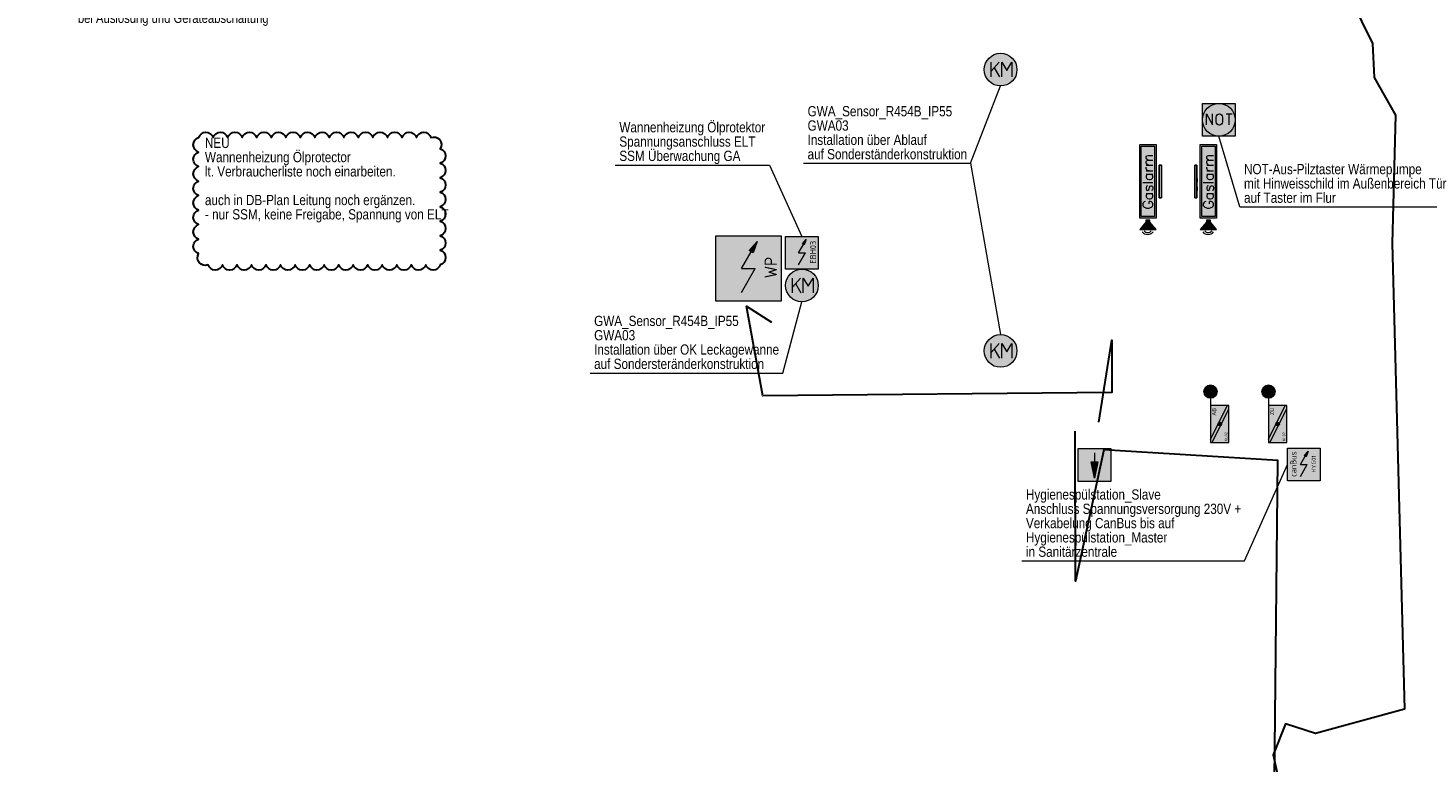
# Model space of a CAD drawing. Header units: metres. Extents: x -11.5 to 15.2, y -3.1 to 32.8.
# Tile 3 of 8: x -11.5 to 5.6, y 14.8 to 23.8. Entities that reach past the tile are written whole.
import ezdxf
from ezdxf.enums import TextEntityAlignment as Align

# ---------------------------------------------------------------- set-up
doc = ezdxf.new("R2010")
doc.units = ezdxf.units.M
doc.header["$MEASUREMENT"] = 0
doc.layers.add('INTERN_Bemerkung', color=6, linetype='Continuous', lineweight=30, plot=False)
for name, color, linetype, lineweight in [('TRI_CONNPTS', 7, 'Continuous', 0), ('TRI_H3D', 7, 'Continuous', 0), ('ZWP_480_SYM_E0', 5, 'Continuous', 13), ('ZWP_480_SYM_E0_2D', 7, 'Continuous', 0), ('ZWP_480_SYM_E0_3D', 7, 'Continuous', 0), ('ZWP_480_SYM_GREEN_2D', 7, 'Continuous', 0), ('ZWP_480_SYM_GREEN_3D', 7, 'Continuous', 0), ('ZWP_480_SYM_SCHWARZ', 7, 'Continuous', 13), ('ZWP_480_TEXT_1_50_TOP', 7, 'Continuous', 0), ('ZWP_480_TEXT_SCHWARZ', 7, 'Continuous', 0)]:
    doc.layers.add(name, color=color, linetype=linetype, lineweight=lineweight)
doc.layers.get('TRI_CONNPTS').off()
doc.layers.get('TRI_H3D').off()
doc.styles.add('1 100 0 35', font='ARIALN.TTF', dxfattribs={"height": 0.25})
doc.styles.add('ZWP_1 100', font='ARIALN.TTF', dxfattribs={"height": 0.175})
doc.styles.add('ZWP_1 50', font='ARIALN.TTF', dxfattribs={"height": 0.125})

# ---------------------------------------------------------------- blocks, each defined once
blk = doc.blocks.new('ZWP_480_Autarke_Anlage_1_1')
at = {"lineweight": 13, "extrusion": (0, 0, -1)}
blk.add_hatch(color=256, dxfattribs=at).paths.add_polyline_path([(-0.0294, -0.1046), (-0.0524, -0.0355), (-0.0046, -0.0904), (-0.017, -0.0975)])
at = {"lineweight": 13}
for p, q in [((-0.0417, -0.2), (0.017, -0.0975)), ((-0.0424, -0.347), (0.0417, -0.2)), ((-0.0417, -0.2), (0.0417, -0.2))]:
    blk.add_line(p, q, dxfattribs=at)
at = {"lineweight": 13, "flags": 128}
for points in [[(-0.2, -0.4), (-0.2, 0), (0.2, 0), (0.2, -0.4)], [(0.0046, -0.0904), (0.0524, -0.0355), (0.0294, -0.1046), (0.017, -0.0975)]]:
    blk.add_lwpolyline(points, close=True, dxfattribs=at)
at = {"color": 254, "lineweight": 13, "extrusion": (0, 0, -1)}
blk.add_solid([(0.2, -0.4), (0.2, 0), (-0.2, -0.4), (-0.2, 0)], dxfattribs=at)
at = {"insert": (0.1365, -0.1944), "char_height": 0.15, "attachment_point": 5, "rotation": 90, "style": 'ZWP_1 100'}
blk.add_mtext('\\Fisocp;\\H0.5x;WP', dxfattribs=at)
blk = doc.blocks.new('ZWP_480_Gehaeuse_Überspannungsableiter_1')
at = {"lineweight": 13, "extrusion": (0, 0, -1)}
blk.add_hatch(color=5, dxfattribs=at).paths.add_polyline_path([(-0.02, -0.163), (-0.06, 0.037), (-0.02, 0.037), (0.02, 0.037)])
at = {"color": 5, "lineweight": 13}
blk.add_line((0.02, 0.147), (0.02, 0.037), dxfattribs=at)
at = {"color": 5, "lineweight": 13, "flags": 128}
for points in [[(-0.18, 0.2), (0.22, 0.2), (0.22, -0.2), (-0.18, -0.2)], [(0.02, 0.037), (0.06, 0.037), (0.02, -0.163), (-0.02, 0.037)]]:
    blk.add_lwpolyline(points, close=True, dxfattribs=at)
at = {"color": 254, "lineweight": 13, "extrusion": (0, 0, -1)}
blk.add_solid([(0.18, 0.2), (-0.22, 0.2), (0.18, -0.2), (-0.22, -0.2)], dxfattribs=at)
blk = doc.blocks.new('ZWP_480_Gehaeuse_Überspannungsableiter')
at = {"layer": 'ZWP_480_SYM_E0', "color": 5, "lineweight": 13}
blk.add_blockref('ZWP_480_Gehaeuse_Überspannungsableiter_1', (0, 0), dxfattribs=at)
blk = doc.blocks.new('_T3D___8')
at = {"layer": 'ZWP_480_TEXT_1_50_TOP', "linetype": 'Continuous'}
for q in [(-0.306, 0.34), (2.527, -0.525)]:
    blk.add_line((-0.05, -0.525), q, dxfattribs=at)
at = {"layer": 'ZWP_480_TEXT_1_50_TOP', "linetype": 'Continuous', "style": 'ZWP_1 50'}
for s, p in [('NOT-Aus-Pilztaster Wärmepumpe', (0, 0)), ('mit Hinweisschild im Außenbereich Tür', (0, -0.175)), ('auf Taster im Flur', (0, -0.35))]:
    blk.add_text(s, height=0.125, dxfattribs=at).set_placement(p, align=Align.TOP_LEFT)
blk = doc.blocks.new('ZWP_480_Autarke_Anlage_klein_1')
at = {"lineweight": 13, "extrusion": (0, 0, -1)}
blk.add_hatch(color=5, dxfattribs=at).paths.add_polyline_path([(-0.029, -0.105), (-0.052, -0.036), (-0.005, -0.09), (-0.017, -0.097)])
at = {"color": 5, "lineweight": 13}
for p, q in [((-0.042, -0.2), (0.017, -0.097)), ((-0.042, -0.347), (0.042, -0.2)), ((-0.042, -0.2), (0.042, -0.2))]:
    blk.add_line(p, q, dxfattribs=at)
at = {"color": 5, "lineweight": 13, "flags": 128}
for points in [[(-0.2, -0.4), (-0.2, 0), (0.2, 0), (0.2, -0.4)], [(0.005, -0.09), (0.052, -0.036), (0.029, -0.105), (0.017, -0.097)]]:
    blk.add_lwpolyline(points, close=True, dxfattribs=at)
at = {"color": 254, "lineweight": 13, "extrusion": (0, 0, -1)}
blk.add_solid([(0.2, -0.4), (0.2, 0), (-0.2, -0.4), (-0.2, 0)], dxfattribs=at)
at = {"attachment_point": 5, "rotation": 90, "style": 'ZWP_1 100'}
for s, insert, char_height in [('\\Fisocp;\\H0.5x;canBus', (-0.128, -0.194), 0.15), ('\\Fisocp;\\H0.277778x;HYG01', (0.121, -0.193), 0.18)]:
    blk.add_mtext(s, dxfattribs=dict(at, insert=insert, char_height=char_height))
blk = doc.blocks.new('ZWP_480_Autarke_Anlage_klein')
at = {"layer": 'ZWP_480_SYM_E0_2D', "color": 5, "lineweight": 13}
blk.add_blockref('ZWP_480_Autarke_Anlage_klein_1', (0, 0), dxfattribs=at)
blk = doc.blocks.new('_T3D___10')
at = {"layer": 'ZWP_480_TEXT_1_50_TOP', "linetype": 'Continuous'}
for p, q in [((3.373, 17.297, 16.705), (3.897, 18.475, 16.705)), ((0.65, 17.297, 16.705), (3.373, 17.297, 16.705))]:
    blk.add_line(p, q, dxfattribs=at)
at = {"layer": 'ZWP_480_TEXT_1_50_TOP', "linetype": 'Continuous', "style": 'ZWP_1 50'}
for s, p in [('Hygienespülstation_Slave', (0.7, 18.172, 16.705)), ('Anschluss Spannungsversorgung 230V +', (0.7, 17.997, 16.705)), ('Verkabelung CanBus bis auf', (0.7, 17.822, 16.705)), ('Hygienespülstation_Master ', (0.7, 17.647, 16.705)), ('in Sanitärzentrale', (0.7, 17.472, 16.705))]:
    blk.add_text(s, height=0.125, dxfattribs=at).set_placement(p, align=Align.TOP_LEFT)
blk = doc.blocks.new('_T3D___17')
at = {"layer": 'ZWP_480_TEXT_1_50_TOP', "linetype": 'Continuous'}
for p, q in [((0.024, 22.137, 16.245), (0.392, 23.083, 16.245)), ((-2.017, 22.137, 16.245), (0.024, 22.137, 16.245))]:
    blk.add_line(p, q, dxfattribs=at)
at = {"layer": 'ZWP_480_TEXT_1_50_TOP', "linetype": 'Continuous', "style": 'ZWP_1 50'}
for s, p in [('GWA_Sensor_R454B_IP55', (-1.967, 22.837, 16.245)), ('GWA03', (-1.967, 22.662, 16.245)), ('Installation über Ablauf', (-1.967, 22.487, 16.245)), ('auf Sonderständerkonstruktion', (-1.967, 22.312, 16.245))]:
    blk.add_text(s, height=0.125, dxfattribs=at).set_placement(p, align=Align.TOP_LEFT)
blk = doc.blocks.new('_T3D___18')
at = {"layer": 'ZWP_480_TEXT_1_50_TOP', "linetype": 'Continuous'}
for p, q in [((-2.038, 19.774, 18.207), (-1.804, 20.645, 18.207)), ((-4.393, 19.774, 18.207), (-2.038, 19.774, 18.207))]:
    blk.add_line(p, q, dxfattribs=at)
at = {"layer": 'ZWP_480_TEXT_1_50_TOP', "linetype": 'Continuous', "style": 'ZWP_1 50'}
for s, p in [('GWA_Sensor_R454B_IP55', (-4.343, 20.474, 18.207)), ('GWA03', (-4.343, 20.299, 18.207)), ('Installation über OK Leckagewanne', (-4.343, 20.124, 18.207)), ('auf Sondersteränderkonstruktion', (-4.343, 19.949, 18.207))]:
    blk.add_text(s, height=0.125, dxfattribs=at).set_placement(p, align=Align.TOP_LEFT)
blk = doc.blocks.new('ZWP_480_Fühler_Gase_Kältemittel_1')
at = {"lineweight": 13}
h = blk.add_hatch(color=254, dxfattribs=at)
edge = h.paths.add_edge_path()
edge.add_arc((0, 0), 0.2, 0, 360)
at = {"color": 96, "linetype": 'Continuous', "lineweight": 13}
for p, q in [((-0.116, -0.09), (-0.116, 0.09)), ((-0.016, 0.09), (-0.116, -0.02)), ((-0.077, 0.023), (-0.015, -0.09)), ((0.016, -0.09), (0.016, 0.09)), ((0.016, 0.09), (0.076, -0.01)), ((0.076, -0.01), (0.136, 0.09)), ((0.136, 0.09), (0.136, -0.09))]:
    blk.add_line(p, q, dxfattribs=at)
at = {"color": 96, "lineweight": 13}
blk.add_circle((0, 0), 0.2, dxfattribs=at)
blk.add_circle((0, 0), 0.2, dxfattribs=at)
at = {"insert": (0.006, -0.143), "char_height": 0.15, "attachment_point": 5, "style": 'ZWP_1 100'}
blk.add_mtext('\\Fisocp;\\H0.5x; ', dxfattribs=at)
blk = doc.blocks.new('ZWP_480_Fühler_Gase_Kältemittel')
at = {"layer": 'ZWP_480_SYM_GREEN_2D', "color": 96, "lineweight": 13}
blk.add_blockref('ZWP_480_Fühler_Gase_Kältemittel_1', (0, 0), dxfattribs=at)
blk = doc.blocks.new('*U66')
at = {"color": 96, "linetype": 'Continuous', "lineweight": 13}
for p, q in [((-0.038, -0.03), (-0.038, 0.03)), ((0.037, 0.03), (0.037, -0.03))]:
    blk.add_line(p, q, dxfattribs=at)
at = {"color": 96, "linetype": 'Continuous', "lineweight": 13, "extrusion": (0, 0, -1)}
for centre, start, end in [((0, 0.03), 0, 180), ((0, -0.03), 180, 0)]:
    blk.add_arc(centre, 0.0375, start, end, dxfattribs=at)
blk = doc.blocks.new('*U67')
at = {"color": 96, "linetype": 'Continuous', "lineweight": 13}
for p, q in [((-0.038, 0.068), (0.037, 0.068)), ((0, -0.067), (0, 0.068))]:
    blk.add_line(p, q, dxfattribs=at)
blk = doc.blocks.new('ZWP_480_Taster_Not-Aus_1')
at = {"color": 96, "lineweight": 13, "flags": 128}
blk.add_lwpolyline([(-0.2, 0.2), (0.2, 0.2), (0.2, -0.2), (-0.2, -0.2)], close=True, dxfattribs=at)
at = {"color": 96, "linetype": 'Continuous', "lineweight": 13, "flags": 128}
blk.add_lwpolyline([(-0.152, -0.063), (-0.152, 0.072), (-0.077, -0.063), (-0.077, 0.072)], dxfattribs=at)
at = {"color": 96, "lineweight": 13}
blk.add_circle((0, 0), 0.2, dxfattribs=at)
at = {"color": 254, "lineweight": 13, "extrusion": (0, 0, -1)}
blk.add_solid([(0.2, 0.2), (-0.2, 0.2), (0.2, -0.2), (-0.2, -0.2)], dxfattribs=at)
at = {"color": 96, "linetype": 'Continuous', "lineweight": 13}
for name, p in [('*U66', (0.006, 0.004)), ('*U67', (0.126, 0.004))]:
    blk.add_blockref(name, p, dxfattribs=at)
blk = doc.blocks.new('ZWP_480_Taster_Not-Aus')
at = {"layer": 'ZWP_480_SYM_GREEN_2D', "color": 96, "lineweight": 13}
blk.add_blockref('ZWP_480_Taster_Not-Aus_1', (0, 0), dxfattribs=at)
blk = doc.blocks.new('ZWP_480_Warntransparent_AP_oben_1')
at = {"layer": 'ZWP_480_SYM_GREEN_3D', "lineweight": 13}
blk.add_hatch(color=254, dxfattribs=at).paths.add_polyline_path([(-0.588, -0.265), (-0.588, -0.065), (-0.5, -0.14), (-0.5, -0.19)])
at = {"layer": 'ZWP_480_SYM_GREEN_2D', "color": 96, "lineweight": 13, "flags": 128}
blk.add_lwpolyline([(0.451, -0.065), (0.451, -0.265), (-0.451, -0.265), (-0.451, -0.065)], close=True, dxfattribs=at)
at = {"layer": 'ZWP_480_SYM_GREEN_2D', "color": 254, "lineweight": 13, "extrusion": (0, 0, -1)}
blk.add_solid([(-0.451, -0.065), (-0.451, -0.265), (0.451, -0.065), (0.451, -0.265)], dxfattribs=at)
at = {"layer": 'ZWP_480_SYM_GREEN_2D', "color": 96, "lineweight": 13}
blk.add_3dface([(0.429, -0.246), (-0.429, -0.246), (-0.429, -0.084), (0.429, -0.084)], dxfattribs=at)
at = {"layer": 'ZWP_480_SYM_GREEN_3D', "color": 96, "lineweight": 13, "flags": 128}
for points in [[(-0.588, -0.065), (-0.588, -0.265), (-0.5, -0.19), (-0.5, -0.14)], [(-0.475, -0.19), (-0.475, -0.14), (-0.5, -0.14), (-0.5, -0.19)]]:
    blk.add_lwpolyline(points, close=True, dxfattribs=at)
at = {"layer": 'ZWP_480_SYM_GREEN_3D', "color": 96, "lineweight": 13}
for centre, radius in [((-0.564, -0.162), 0.0852), ((-0.568, -0.163), 0.0568)]:
    blk.add_arc(centre, radius, 129.5443, 230.4557, dxfattribs=at)
at = {"layer": 'ZWP_480_SYM_GREEN_3D', "color": 254, "lineweight": 13}
blk.add_solid([(-0.475, -0.19), (-0.475, -0.14), (-0.5, -0.19), (-0.5, -0.14)], dxfattribs=at)
at = {"layer": 'ZWP_480_SYM_GREEN_2D', "insert": (-0.002, -0.165), "char_height": 0.125, "attachment_point": 5, "style": 'ZWP_1 50'}
blk.add_mtext('\\Fsimplex;\\Q0;Gaslarm', dxfattribs=at)
at = {"layer": 'ZWP_480_SYM_GREEN_3D', "color": 96, "linetype": 'Continuous', "lineweight": 13}
mesh = blk.add_polyface(dxfattribs=at)
corners = [(0.2, 0, 0.075), (-0.2, 0, 0.075), (0.2, 0, -0.075), (-0.2, 0, -0.075), (-0.2, -0.025, 0.075), (0.2, -0.025, 0.075), (-0.2, -0.025, -0.075), (0.2, -0.025, -0.075)]
mesh.append_faces([[corners[k] for k in face] for face in [(0, 2, 3, 1), (4, 6, 7, 5), (1, 4, 5, 0), (0, 5, 7, 2), (2, 7, 6, 3), (3, 6, 4, 1)]], dxfattribs={"color": 96})
mesh = blk.add_polyface(dxfattribs=at)
corners = [(-0.065, -0.025, -0.028), (-0.075, -0.025, -0.028), (-0.065, -0.026, -0.028), (-0.075, -0.026, -0.028), (-0.095, -0.025, 0), (-0.095, -0.026, 0), (-0.103, -0.025, -0.009), (-0.103, -0.026, -0.009), (-0.103, -0.025, -0.028), (-0.103, -0.026, -0.028), (-0.111, -0.025, -0.028), (-0.111, -0.026, -0.028), (-0.111, -0.025, 0.028), (-0.111, -0.026, 0.028), (-0.103, -0.025, 0.028), (-0.103, -0.026, 0.028), (-0.103, -0.025, 0.001), (-0.103, -0.026, 0.001), (-0.077, -0.025, 0.028), (-0.077, -0.026, 0.028), (-0.066, -0.025, 0.028), (-0.066, -0.026, 0.028), (-0.089, -0.025, 0.005), (-0.089, -0.026, 0.005)]
mesh.append_faces([[corners[k] for k in face] for face in [(0, 2, 3, 1), (1, 3, 5, 4), (4, 5, 7, 6), (6, 7, 9, 8), (8, 9, 11, 10), (10, 11, 13, 12), (12, 13, 15, 14), (14, 15, 17, 16), (16, 17, 19, 18), (18, 19, 21, 20), (20, 21, 23, 22), (22, 23, 2, 0)]], dxfattribs={"color": 96})
mesh.append_faces([[corners[k] for k in face] for face in [(16, 12, 14), (10, 6, 8), (22, 18, 20), (1, 22, 0)]], dxfattribs={"vtx0": -1, "color": 96})
mesh.append_faces([[corners[k] for k in face] for face in [(12, 16, 10), (6, 16, 4), (18, 22, 16), (4, 22, 1)]], dxfattribs={"vtx0": -1, "vtx1": -1, "color": 96})
mesh.append_faces([[corners[k] for k in face] for face in [(10, 16, 6), (16, 22, 4), (11, 7, 17), (17, 5, 23)]], dxfattribs={"vtx0": -1, "vtx1": -1, "vtx2": -1, "color": 96})
mesh.append_faces([[corners[k] for k in face] for face in [(13, 11, 17), (7, 5, 17), (19, 17, 23), (5, 3, 23)]], dxfattribs={"vtx1": -1, "vtx2": -1, "color": 96})
mesh.append_faces([[corners[k] for k in face] for face in [(17, 15, 13), (11, 9, 7), (23, 21, 19), (3, 2, 23)]], dxfattribs={"vtx2": -1, "color": 96})
mesh = blk.add_polyface(dxfattribs=at)
corners = [(0.036, -0.025, -0.028), (-0.007, -0.025, -0.028), (0.036, -0.026, -0.028), (-0.007, -0.026, -0.028), (-0.007, -0.025, 0.028), (-0.007, -0.026, 0.028), (0.034, -0.025, 0.028), (0.034, -0.026, 0.028), (0.034, -0.025, 0.02), (0.034, -0.026, 0.02), (0.002, -0.025, 0.02), (0.002, -0.026, 0.02), (0.002, -0.025, 0.005), (0.002, -0.026, 0.005), (0.032, -0.025, 0.005), (0.032, -0.026, 0.005), (0.032, -0.025, -0.003), (0.032, -0.026, -0.003), (0.002, -0.025, -0.003), (0.002, -0.026, -0.003), (0.002, -0.025, -0.02), (0.002, -0.026, -0.02), (0.036, -0.025, -0.02), (0.036, -0.026, -0.02)]
mesh.append_faces([[corners[k] for k in face] for face in [(0, 2, 3, 1), (1, 3, 5, 4), (4, 5, 7, 6), (6, 7, 9, 8), (8, 9, 11, 10), (10, 11, 13, 12), (12, 13, 15, 14), (14, 15, 17, 16), (16, 17, 19, 18), (18, 19, 21, 20), (20, 21, 23, 22), (22, 23, 2, 0)]], dxfattribs={"color": 96})
mesh.append_faces([[corners[k] for k in face] for face in [(0, 20, 22), (18, 14, 16), (10, 6, 8)]], dxfattribs={"vtx0": -1, "color": 96})
mesh.append_faces([[corners[k] for k in face] for face in [(4, 18, 1), (1, 20, 0)]], dxfattribs={"vtx0": -1, "vtx1": -1, "color": 96})
mesh.append_faces([[corners[k] for k in face] for face in [(4, 12, 18), (5, 19, 13)]], dxfattribs={"vtx0": -1, "vtx1": -1, "vtx2": -1, "color": 96})
mesh.append_faces([[corners[k] for k in face] for face in [(4, 10, 12), (10, 4, 6), (18, 12, 14), (1, 18, 20), (5, 13, 11), (11, 7, 5), (19, 15, 13), (3, 21, 19)]], dxfattribs={"vtx0": -1, "vtx2": -1, "color": 96})
mesh.append_faces([[corners[k] for k in face] for face in [(5, 3, 19), (3, 2, 21)]], dxfattribs={"vtx1": -1, "vtx2": -1, "color": 96})
mesh.append_faces([[corners[k] for k in face] for face in [(2, 23, 21), (19, 17, 15), (11, 9, 7)]], dxfattribs={"vtx2": -1, "color": 96})
blk = doc.blocks.new('ZWP_480_Warntransparent_AP_oben')
at = {"layer": 'ZWP_480_SYM_GREEN_3D', "color": 96, "linetype": 'Continuous', "lineweight": 13, "rotation": 90}
blk.add_blockref('ZWP_480_Warntransparent_AP_oben_1', (0, 0), dxfattribs=at)
blk = doc.blocks.new('ZWP_480_Warntransparent_AP_unten_1')
at = {"layer": 'ZWP_480_SYM_GREEN_3D', "lineweight": 13}
blk.add_hatch(color=254, dxfattribs=at).paths.add_polyline_path([(-0.588, 0.065), (-0.588, 0.265), (-0.5, 0.19), (-0.5, 0.14)])
at = {"layer": 'ZWP_480_SYM_GREEN_2D', "color": 96, "lineweight": 13, "flags": 128}
blk.add_lwpolyline([(0.451, 0.265), (0.451, 0.065), (-0.451, 0.065), (-0.451, 0.265)], close=True, dxfattribs=at)
at = {"layer": 'ZWP_480_SYM_GREEN_2D', "color": 254, "lineweight": 13, "extrusion": (0, 0, -1)}
blk.add_solid([(-0.451, 0.265), (-0.451, 0.065), (0.451, 0.265), (0.451, 0.065)], dxfattribs=at)
at = {"layer": 'ZWP_480_SYM_GREEN_2D', "color": 96, "lineweight": 13}
blk.add_3dface([(0.429, 0.084), (-0.429, 0.084), (-0.429, 0.246), (0.429, 0.246)], dxfattribs=at)
at = {"layer": 'ZWP_480_SYM_GREEN_3D', "color": 96, "lineweight": 13, "flags": 128}
for points in [[(-0.588, 0.265), (-0.588, 0.065), (-0.5, 0.14), (-0.5, 0.19)], [(-0.475, 0.14), (-0.475, 0.19), (-0.5, 0.19), (-0.5, 0.14)]]:
    blk.add_lwpolyline(points, close=True, dxfattribs=at)
at = {"layer": 'ZWP_480_SYM_GREEN_3D', "color": 96, "lineweight": 13}
for centre, radius in [((-0.564, 0.168), 0.0852), ((-0.568, 0.167), 0.0568)]:
    blk.add_arc(centre, radius, 129.5443, 230.4557, dxfattribs=at)
at = {"layer": 'ZWP_480_SYM_GREEN_3D', "color": 254, "lineweight": 13}
blk.add_solid([(-0.475, 0.14), (-0.475, 0.19), (-0.5, 0.14), (-0.5, 0.19)], dxfattribs=at)
at = {"layer": 'ZWP_480_SYM_GREEN_2D', "insert": (-0.002, 0.165), "char_height": 0.125, "attachment_point": 5, "style": 'ZWP_1 50'}
blk.add_mtext('\\Fsimplex;\\Q0;Gaslarm', dxfattribs=at)
at = {"layer": 'ZWP_480_SYM_GREEN_3D', "color": 96, "linetype": 'Continuous', "lineweight": 13}
mesh = blk.add_polyface(dxfattribs=at)
corners = [(-0.2, 0, 0.075), (0.2, 0, 0.075), (-0.2, 0, -0.075), (0.2, 0, -0.075), (0.2, 0.025, 0.075), (-0.2, 0.025, 0.075), (0.2, 0.025, -0.075), (-0.2, 0.025, -0.075)]
mesh.append_faces([[corners[k] for k in face] for face in [(0, 2, 3, 1), (4, 6, 7, 5), (1, 4, 5, 0), (0, 5, 7, 2), (2, 7, 6, 3), (3, 6, 4, 1)]], dxfattribs={"color": 96})
mesh = blk.add_polyface(dxfattribs=at)
corners = [(-0.036, 0.025, -0.028), (0.007, 0.025, -0.028), (-0.036, 0.026, -0.028), (0.007, 0.026, -0.028), (0.007, 0.025, 0.028), (0.007, 0.026, 0.028), (-0.034, 0.025, 0.028), (-0.034, 0.026, 0.028), (-0.034, 0.025, 0.02), (-0.034, 0.026, 0.02), (-0.002, 0.025, 0.02), (-0.002, 0.026, 0.02), (-0.002, 0.025, 0.005), (-0.002, 0.026, 0.005), (-0.032, 0.025, 0.005), (-0.032, 0.026, 0.005), (-0.032, 0.025, -0.003), (-0.032, 0.026, -0.003), (-0.002, 0.025, -0.003), (-0.002, 0.026, -0.003), (-0.002, 0.025, -0.02), (-0.002, 0.026, -0.02), (-0.036, 0.025, -0.02), (-0.036, 0.026, -0.02)]
mesh.append_faces([[corners[k] for k in face] for face in [(0, 2, 3, 1), (1, 3, 5, 4), (4, 5, 7, 6), (6, 7, 9, 8), (8, 9, 11, 10), (10, 11, 13, 12), (12, 13, 15, 14), (14, 15, 17, 16), (16, 17, 19, 18), (18, 19, 21, 20), (20, 21, 23, 22), (22, 23, 2, 0)]], dxfattribs={"color": 96})
mesh.append_faces([[corners[k] for k in face] for face in [(0, 20, 22), (18, 14, 16), (10, 6, 8)]], dxfattribs={"vtx0": -1, "color": 96})
mesh.append_faces([[corners[k] for k in face] for face in [(4, 18, 1), (1, 20, 0)]], dxfattribs={"vtx0": -1, "vtx1": -1, "color": 96})
mesh.append_faces([[corners[k] for k in face] for face in [(4, 12, 18), (5, 19, 13)]], dxfattribs={"vtx0": -1, "vtx1": -1, "vtx2": -1, "color": 96})
mesh.append_faces([[corners[k] for k in face] for face in [(4, 10, 12), (10, 4, 6), (18, 12, 14), (1, 18, 20), (5, 13, 11), (11, 7, 5), (19, 15, 13), (3, 21, 19)]], dxfattribs={"vtx0": -1, "vtx2": -1, "color": 96})
mesh.append_faces([[corners[k] for k in face] for face in [(5, 3, 19), (3, 2, 21)]], dxfattribs={"vtx1": -1, "vtx2": -1, "color": 96})
mesh.append_faces([[corners[k] for k in face] for face in [(2, 23, 21), (19, 17, 15), (11, 9, 7)]], dxfattribs={"vtx2": -1, "color": 96})
mesh = blk.add_polyface(dxfattribs=at)
corners = [(0.065, 0.025, -0.028), (0.075, 0.025, -0.028), (0.065, 0.026, -0.028), (0.075, 0.026, -0.028), (0.095, 0.025, 0), (0.095, 0.026, 0), (0.103, 0.025, -0.009), (0.103, 0.026, -0.009), (0.103, 0.025, -0.028), (0.103, 0.026, -0.028), (0.111, 0.025, -0.028), (0.111, 0.026, -0.028), (0.111, 0.025, 0.028), (0.111, 0.026, 0.028), (0.103, 0.025, 0.028), (0.103, 0.026, 0.028), (0.103, 0.025, 0.001), (0.103, 0.026, 0.001), (0.077, 0.025, 0.028), (0.077, 0.026, 0.028), (0.066, 0.025, 0.028), (0.066, 0.026, 0.028), (0.089, 0.025, 0.005), (0.089, 0.026, 0.005)]
mesh.append_faces([[corners[k] for k in face] for face in [(0, 2, 3, 1), (1, 3, 5, 4), (4, 5, 7, 6), (6, 7, 9, 8), (8, 9, 11, 10), (10, 11, 13, 12), (12, 13, 15, 14), (14, 15, 17, 16), (16, 17, 19, 18), (18, 19, 21, 20), (20, 21, 23, 22), (22, 23, 2, 0)]], dxfattribs={"color": 96})
mesh.append_faces([[corners[k] for k in face] for face in [(16, 12, 14), (10, 6, 8), (22, 18, 20), (1, 22, 0)]], dxfattribs={"vtx0": -1, "color": 96})
mesh.append_faces([[corners[k] for k in face] for face in [(12, 16, 10), (6, 16, 4), (18, 22, 16), (4, 22, 1)]], dxfattribs={"vtx0": -1, "vtx1": -1, "color": 96})
mesh.append_faces([[corners[k] for k in face] for face in [(10, 16, 6), (16, 22, 4), (11, 7, 17), (17, 5, 23)]], dxfattribs={"vtx0": -1, "vtx1": -1, "vtx2": -1, "color": 96})
mesh.append_faces([[corners[k] for k in face] for face in [(13, 11, 17), (7, 5, 17), (19, 17, 23), (5, 3, 23)]], dxfattribs={"vtx1": -1, "vtx2": -1, "color": 96})
mesh.append_faces([[corners[k] for k in face] for face in [(17, 15, 13), (11, 9, 7), (23, 21, 19), (3, 2, 23)]], dxfattribs={"vtx2": -1, "color": 96})
blk = doc.blocks.new('ZWP_480_Warntransparent_AP_unten')
at = {"layer": 'ZWP_480_SYM_GREEN_3D', "color": 96, "linetype": 'Continuous', "lineweight": 13, "rotation": 90}
blk.add_blockref('ZWP_480_Warntransparent_AP_unten_1', (0, 0), dxfattribs=at)
blk = doc.blocks.new('ZWP_480_BSK_Motor_klein_R_1_2')
at = {"layer": 'ZWP_480_SYM_E0_2D', "lineweight": 13}
h = blk.add_hatch(color=254, dxfattribs=at)
edge = h.paths.add_edge_path()
edge.add_arc((0.397, 0.112), 0.081, 0, 360)
h = blk.add_hatch(color=5, dxfattribs=at)
edge = h.paths.add_edge_path()
edge.add_arc((0, 0), 0.0225, 0, 360)
h = blk.add_hatch(color=5, dxfattribs=at)
edge = h.paths.add_edge_path()
edge.add_arc((0, 0), 0.0225, 0, 360)
at = {"layer": 'ZWP_480_SYM_E0_2D', "color": 5, "lineweight": 13}
for p, q in [((-0.225, 0.094), (0.187, -0.113)), ((-0.187, 0.112), (0.225, -0.094)), ((0.316, 0.112), (0.225, 0.112)), ((0.367, 0.067), (0.367, 0.158)), ((0.367, 0.158), (0.397, 0.107)), ((0.397, 0.107), (0.428, 0.158)), ((0.428, 0.158), (0.428, 0.067))]:
    blk.add_line(p, q, dxfattribs=at)
at = {"layer": 'ZWP_480_SYM_E0_2D', "color": 5, "lineweight": 13, "flags": 128}
blk.add_lwpolyline([(0.225, -0.113), (0.225, 0.112), (-0.225, 0.112), (-0.225, -0.113)], close=True, dxfattribs=at)
at = {"layer": 'ZWP_480_SYM_E0_2D', "color": 5, "lineweight": 13}
blk.add_circle((0.397, 0.112), 0.081, dxfattribs=at)
at = {"layer": 'ZWP_480_SYM_E0_2D', "color": 254, "lineweight": 13}
blk.add_solid([(0.225, -0.113), (0.225, 0.112), (-0.225, -0.113), (-0.225, 0.112)], dxfattribs=at)
at = {"layer": 'ZWP_480_SYM_E0_3D', "color": 5, "lineweight": 13}
blk.add_circle((0, 0), 0.0225, dxfattribs=at)
blk.add_circle((0, 0), 0.0225, dxfattribs=at)
at = {"layer": 'ZWP_480_SYM_E0_2D', "char_height": 0.10125, "style": 'ZWP_1 100'}
for s, insert, attachment_point in [('\\Fisocp;\\H0.493827x;AB', (0.198, 0.068), 6), ('\\Fisocp;\\H0.345679x;KL02', (-0.212, -0.078), 4)]:
    blk.add_mtext(s, dxfattribs=dict(at, insert=insert, attachment_point=attachment_point))
blk = doc.blocks.new('ZWP_480_BSK_Motor_klein_R_3')
at = {"layer": 'ZWP_480_SYM_E0_3D', "color": 5, "lineweight": 13, "rotation": 90}
blk.add_blockref('ZWP_480_BSK_Motor_klein_R_1_2', (0, 0), dxfattribs=at)
blk = doc.blocks.new('ZWP_480_BSK_Motor_klein_R_1_3')
at = {"layer": 'ZWP_480_SYM_E0_2D', "lineweight": 13}
h = blk.add_hatch(color=254, dxfattribs=at)
edge = h.paths.add_edge_path()
edge.add_arc((0.397, 0.112), 0.081, 0, 360)
h = blk.add_hatch(color=5, dxfattribs=at)
edge = h.paths.add_edge_path()
edge.add_arc((0, 0), 0.0225, 0, 360)
h = blk.add_hatch(color=5, dxfattribs=at)
edge = h.paths.add_edge_path()
edge.add_arc((0, 0), 0.0225, 0, 360)
at = {"layer": 'ZWP_480_SYM_E0_2D', "color": 5, "lineweight": 13}
for p, q in [((-0.225, 0.094), (0.187, -0.112)), ((-0.187, 0.112), (0.225, -0.094)), ((0.316, 0.112), (0.225, 0.112)), ((0.367, 0.067), (0.367, 0.158)), ((0.367, 0.158), (0.397, 0.107)), ((0.397, 0.107), (0.428, 0.158)), ((0.428, 0.158), (0.428, 0.067))]:
    blk.add_line(p, q, dxfattribs=at)
at = {"layer": 'ZWP_480_SYM_E0_2D', "color": 5, "lineweight": 13, "flags": 128}
blk.add_lwpolyline([(0.225, -0.112), (0.225, 0.112), (-0.225, 0.112), (-0.225, -0.112)], close=True, dxfattribs=at)
at = {"layer": 'ZWP_480_SYM_E0_2D', "color": 5, "lineweight": 13}
blk.add_circle((0.397, 0.112), 0.081, dxfattribs=at)
at = {"layer": 'ZWP_480_SYM_E0_2D', "color": 254, "lineweight": 13, "extrusion": (0, 0, -1)}
blk.add_solid([(-0.225, -0.112), (-0.225, 0.112), (0.225, -0.112), (0.225, 0.112)], dxfattribs=at)
at = {"layer": 'ZWP_480_SYM_E0_3D', "color": 5, "lineweight": 13}
blk.add_circle((0, 0), 0.0225, dxfattribs=at)
blk.add_circle((0, 0), 0.0225, dxfattribs=at)
at = {"layer": 'ZWP_480_SYM_E0_2D', "char_height": 0.10125, "style": 'ZWP_1 100'}
for s, insert, attachment_point in [('\\Fisocp;\\H0.493827x;ZU', (0.198, 0.068), 6), ('\\Fisocp;\\H0.345679x;KL02', (-0.212, -0.078), 4)]:
    blk.add_mtext(s, dxfattribs=dict(at, insert=insert, attachment_point=attachment_point))
blk = doc.blocks.new('ZWP_480_BSK_Motor_klein_R_4')
at = {"layer": 'ZWP_480_SYM_E0_3D', "color": 5, "lineweight": 13, "rotation": 90}
blk.add_blockref('ZWP_480_BSK_Motor_klein_R_1_3', (0, 0), dxfattribs=at)
blk = doc.blocks.new('ZWP_480_Autarke_Anlage_1_6')
at = {"lineweight": 13, "extrusion": (0, 0, -1)}
blk.add_hatch(color=256, dxfattribs=at).paths.add_polyline_path([(-0.029, -0.105), (-0.052, -0.036), (-0.005, -0.09), (-0.017, -0.097)])
at = {"lineweight": 13}
for p, q in [((-0.042, -0.2), (0.017, -0.097)), ((-0.042, -0.347), (0.042, -0.2)), ((-0.042, -0.2), (0.042, -0.2))]:
    blk.add_line(p, q, dxfattribs=at)
at = {"lineweight": 13, "flags": 128}
for points in [[(-0.2, -0.4), (-0.2, 0), (0.2, 0), (0.2, -0.4)], [(0.005, -0.09), (0.052, -0.036), (0.029, -0.105), (0.017, -0.097)]]:
    blk.add_lwpolyline(points, close=True, dxfattribs=at)
at = {"color": 254, "lineweight": 13}
blk.add_solid([(-0.2, -0.4), (-0.2, 0), (0.2, -0.4), (0.2, 0)], dxfattribs=at)
at = {"insert": (0.136, -0.194), "char_height": 0.15, "attachment_point": 5, "rotation": 90, "style": 'ZWP_1 100'}
blk.add_mtext('\\Fisocp;\\H0.5x;EBH03', dxfattribs=at)
blk = doc.blocks.new('_T3D___26')
at = {"layer": 'ZWP_480_TEXT_1_50_TOP', "linetype": 'Continuous'}
for p, q in [((-3.893, 19.873), (-2.008, 19.873)), ((-2.008, 19.873), (-1.611, 19))]:
    blk.add_line(p, q, dxfattribs=at)
at = {"layer": 'ZWP_480_TEXT_1_50_TOP', "linetype": 'Continuous', "style": 'ZWP_1 50'}
for s, p in [('Wannenheizung Ölprotektor', (-3.843, 20.398)), ('Spannungsanschluss ELT', (-3.843, 20.223)), ('SSM Überwachung GA', (-3.843, 20.048))]:
    blk.add_text(s, height=0.125, dxfattribs=at).set_placement(p, align=Align.TOP_LEFT)

msp = doc.modelspace()

# ---------------------------------------------------------------- linework, layer by layer
at = {"layer": 'INTERN_Bemerkung', "linetype": 'Continuous', "flags": 128}
for points in [[(-3.111, 28.435), (-3.491, 30.61), (-3.74, 28.534), (2.242, 28.512), (2.228, 24.602), (1.036, 24.606), (0.89, 25.681), (1.063, 24.415), (4.538, 24.442), (4.935, 23.627), (4.955, 23.211), (5.217, 22.75), (5.177, 21.178), (5.325, 15.485), (4.24, 15.185), (3.872, 15.302), (3.72, 14.925), (4.1, 13.194)], [(1.59, 18.992), (1.748, 19.997), (1.75, 19.355), (-2.517, 19.317), (-2.716, 20.411), (-2.409, 20.217)]]:
    msp.add_lwpolyline(points, dxfattribs=at)
msp.add_lwpolyline([(-9.412, 22.475, -0.73323), (-9.234, 22.475, -0.73323), (-9.057, 22.475, -0.73323), (-8.879, 22.475, -0.73323), (-8.702, 22.475, -0.73323), (-8.524, 22.475, -0.73323), (-8.347, 22.475, -0.73323), (-8.169, 22.475, -0.73323), (-7.992, 22.475, -0.73323), (-7.814, 22.475, -0.73323), (-7.637, 22.475, -0.73323), (-7.459, 22.475, -0.73323), (-7.282, 22.475, -0.73323), (-7.104, 22.475, -0.73323), (-6.927, 22.475, -0.73323), (-6.749, 22.475, -0.73323), (-6.572, 22.475, -0.73323), (-6.458, 22.339, -0.73323), (-6.458, 22.162, -0.73323), (-6.458, 21.984, -0.73323), (-6.458, 21.807, -0.73323), (-6.458, 21.629, -0.73323), (-6.458, 21.452, -0.73323), (-6.458, 21.274, -0.73323), (-6.458, 21.097, -0.73323), (-6.458, 20.919, -0.73323), (-6.635, 20.919, -0.73323), (-6.813, 20.919, -0.73323), (-6.99, 20.919, -0.73323), (-7.168, 20.919, -0.73323), (-7.345, 20.919, -0.73323), (-7.523, 20.919, -0.73323), (-7.701, 20.919, -0.73323), (-7.878, 20.919, -0.73323), (-8.056, 20.919, -0.73323), (-8.233, 20.919, -0.73323), (-8.411, 20.919, -0.73323), (-8.588, 20.919, -0.73323), (-8.766, 20.919, -0.73323), (-8.943, 20.919, -0.73323), (-9.121, 20.919, -0.73323), (-9.298, 20.919, -0.73323), (-9.412, 21.055, -0.73323), (-9.412, 21.233, -0.73323), (-9.412, 21.41, -0.73323), (-9.412, 21.588, -0.73323), (-9.412, 21.765, -0.73323), (-9.412, 21.943, -0.73323), (-9.412, 22.12, -0.73323), (-9.412, 22.298, -0.73323), (-9.412, 22.475)], format="xyb", dxfattribs=at)
at = {"layer": 'INTERN_Bemerkung', "linetype": 'Continuous', "elevation": 20.247, "flags": 128}
msp.add_lwpolyline([(10.351, 1.324), (10.413, 0.327), (4.82, 0.334), (5.19, 1.414), (5.282, 0.155), (4.81, 7.046), (4.415, 7.605), (4.51, 12.602), (3.72, 13.058), (3.777, 18.524), (1.65, 18.657), (1.306, 17.048), (1.3, 18.884)], dxfattribs=at)
at = {"layer": 'ZWP_480_TEXT_1_50_TOP', "linetype": 'Continuous'}
msp.add_line((0.022, 22.16), (0.39, 20.065), dxfattribs=at)

# ---------------------------------------------------------------- block references
at = {"layer": 'TRI_CONNPTS'}
for name, p in [('ZWP_480_Fühler_Gase_Kältemittel', (0.39, 23.306, 18.204)), ('ZWP_480_Taster_Not-Aus', (3.058, 22.692, 18.209)), ('ZWP_480_Warntransparent_AP_unten', (2.355, 21.939, 19.135)), ('ZWP_480_Warntransparent_AP_oben', (2.765, 21.939, 19.135)), ('ZWP_480_Fühler_Gase_Kältemittel', (-2.038, 20.666, 18.204)), ('ZWP_480_Fühler_Gase_Kältemittel', (0.39, 19.865, 18.204)), ('ZWP_480_BSK_Motor_klein_R_3', (3.068, 18.971, 19.2)), ('ZWP_480_BSK_Motor_klein_R_4', (3.776, 18.971, 19.2)), ('ZWP_480_Gehaeuse_Überspannungsableiter', (1.518, 18.47, 16.5)), ('ZWP_480_Autarke_Anlage_klein', (4.097, 18.675, 16.6))]:
    msp.add_blockref(name, p, dxfattribs=at)
at = {"layer": 'TRI_H3D', "color": 7, "linetype": 'Continuous', "lineweight": 0}
for name, p in [('_T3D___17', (-0.002, 0.023, 0.016)), ('_T3D___26', (-0.427, 2.266)), ('_T3D___8', (3.365, 22.152, 19.705)), ('_T3D___18', (-0.235, -0.179, 0.002)), ('_T3D___10', (0, 0))]:
    msp.add_blockref(name, p, dxfattribs=at)
at = {"layer": 'ZWP_480_SYM_SCHWARZ', "lineweight": 13, "xscale": 2, "yscale": 2, "zscale": 2}
msp.add_blockref('ZWP_480_Autarke_Anlage_1_1', (-2.692, 21.274, 16.503), dxfattribs=at)
at = {"layer": 'ZWP_480_SYM_SCHWARZ', "lineweight": 13}
msp.add_blockref('ZWP_480_Autarke_Anlage_1_6', (-2.038, 21.266, 16.5), dxfattribs=at)

# ---------------------------------------------------------------- texts
at = {"layer": 'INTERN_Bemerkung', "linetype": 'Continuous', "insert": (-9.335, 22.474, 16.61), "char_height": 0.125, "attachment_point": 1, "line_spacing_factor": 0.84, "style": 'ZWP_1 50'}
msp.add_mtext('\\fArial Narrow|b0|i0|c00|p39;\\Q0;NEU\\PWannenheizung Ölprotector\\Plt. Verbraucherliste noch einarbeiten.\\P\\Pauch in DB-Plan Leitung noch ergänzen.\\P- nur SSM, keine Freigabe, Spannung von ELT', dxfattribs=at)

# ---------------------------------------------------------------- next in the draw order: texts
at = {"layer": 'ZWP_480_TEXT_SCHWARZ', "linetype": 'Continuous', "lineweight": 0, "insert": (-11.248, 29.364, 20.247), "char_height": 0.15, "width": 9.6536, "attachment_point": 1, "line_spacing_factor": 0.917143, "style": '1 100 0 35', "bg_fill": 3, "box_fill_scale": 2.666667, "bg_fill_color": 7, "bg_fill_transparency": 0}
msp.add_mtext('\\pt0.5;\\H1.66667x;4.112a - Batterie\\P4.112b - USV\\P4.114a - Datenverteiler\\P\\fArial Narrow|b0|i0|c00|p39;\\Q0;\\H0.48x;\\C7;siehe Leitdetail Raumtemp.begrenzung Technikräume mittels UKG\\P\\P\\C256;Raumausstattung\\P\\pt0.36,0.36;\\A1;•^I\\A0;H: -,  K: UKG, L: KVR\\P\\A1;•^I\\A0;GA: T-Raumfühler, Leckagesensor Wanne\\P\\P\\pt0.36;\\A1;Betriebsarten\\P•^IAbschaltbetrieb\\P•^INennbetrieb\\P\\P\\pt0.5;Betriebsartenschaltung\\P\\pt0.36,0.5;•^IAnlagen- und Betriebsartenschaltung über Zeitschaltprogramm (0...24h)\\P•^IAnlagen- und Betriebsartenschaltung über GLT-Schalter \\P\\P\\pt0.5;Regelfunktionen\\P\\pt0.36;•^IRaumtemperaturregelung mittels Ansteuerung UKG\\P^ItRaum Soll = 25°C (einstellbar)\\P\\PSteuer- und Überwachungsfunktionen\\P•^IÜberwachung UKG Störungsmeldung mit Geräteabschaltung bei SM\\P•^IÜberwachung UKG Wartungsmeldung (Filterwartung)\\P•^IÜberwachung Kondensatpumpe Störungsmeldung\\P•^ILeckageüberwachung Kondensatwanne mit Automatischer VL/RL-Absperrung \\P^Ibei Auslösung und Geräteabschaltung\\P\\P\\P', dxfattribs=at)

doc.saveas('drawing.dxf')
